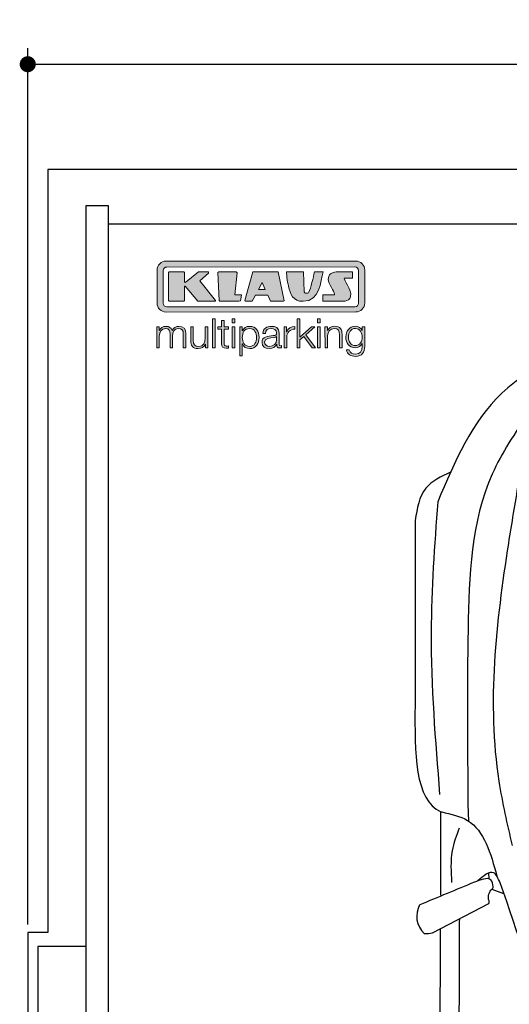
# Model space of a CAD drawing. Header units: millimetres. Extents: x -20 to 3611, y -1152 to 5573.
# Tile 2 of 3: x -20 to 1198, y 3121 to 5573. Entities that reach past the tile are written whole.
import ezdxf

# ---------------------------------------------------------------- set-up
doc = ezdxf.new("R2010")
doc.units = ezdxf.units.MM
for name, color, linetype in [('4', 3, 'Continuous'), ('5', 3, 'Continuous'), ('Car', 10, 'Continuous'), ('Logo', 7, 'Continuous')]:
    doc.layers.add(name, color=color, linetype=linetype)
doc.styles.get("Standard").update_dxf_attribs({"font": 'ISOCP.SHX'})
doc.dimstyles.new('GEN-ISO', dxfattribs={"dimscale": 20, "dimtxt": 3.5, "dimasz": 2, "dimexe": 2, "dimexo": 1, "dimgap": 1.5, "dimtad": 1, "dimdec": 1, "dimdsep": 46, "dimtxsty": 'STANDARD', "dimblk": 'PUNKT', "dimcen": 2, "dimclrd": 256, "dimclre": 256, "dimclrt": 2, "dimadec": 0, "dimazin": 0, "dimtp": 0.1, "dimtm": 0.1, "dimtfac": 0.71, "dimtdec": 1, "dimtmove": 2, "dimatfit": 3, "dimldrblk": 'PUNKT', "dimfxl": 1, "dimtolj": 1, "dimarcsym": 0})

# ---------------------------------------------------------------- blocks, each defined once
blk = doc.blocks.new('PUNKT')
at = {"layer": '4', "color": 0, "linetype": 'ByBlock'}
blk.add_line((-0.5, 0), (-1, 0), dxfattribs=at)
at = {"layer": '4', "color": 0, "linetype": 'ByBlock', "const_width": 0.5}
blk.add_lwpolyline([(-0.25, 0, 1), (0.25, 0, 1)], format="xyb", close=True, dxfattribs=at)
blk = doc.blocks.new('*D3')
at = {"layer": '5', "lineweight": -2}
for p, q in [((0, 3320), (0, 5502.1)), ((3100, 3320), (3100, 5502.1)), ((40, 5462.1), (3060, 5462.1))]:
    blk.add_line(p, q, dxfattribs=at)
at = {"layer": 'DEFPOINTS', "color": 0}
for p in [(3100, 5462.1), (0, 3300), (3100, 3300)]:
    blk.add_point(p, dxfattribs=at)
at = {"layer": '5', "lineweight": -2, "xscale": 40, "yscale": 40, "zscale": 40, "rotation": 180}
blk.add_blockref('PUNKT', (0, 5462.1), dxfattribs=at)
at = {"layer": '5', "lineweight": -2, "xscale": 40, "yscale": 40, "zscale": 40}
blk.add_blockref('PUNKT', (3100, 5462.1), dxfattribs=at)
at = {"layer": '5', "color": 2, "insert": (1550, 5527.1), "char_height": 70, "attachment_point": 5}
blk.add_mtext('310', dxfattribs=at)
blk = doc.blocks.new('KLAUS')
at = {"layer": 'Logo'}
h = blk.add_hatch(color=8, dxfattribs=at)
h.dxf.hatch_style = 2
edge = h.paths.add_edge_path()
edge.add_spline(control_points=[(3.6, 29.09), (2.88, 29.09), (2.3, 28.51), (2.3, 27.8), (2.3, 27.8), (2.3, 16.11), (2.3, 16.11), (2.3, 15.39), (2.88, 14.81), (3.6, 14.81), (3.6, 14.81), (71.16, 14.81), (71.16, 14.81), (71.88, 14.81), (72.46, 15.39), (72.46, 16.11), (72.46, 16.11), (72.46, 27.8), (72.46, 27.8), (72.46, 28.51), (71.88, 29.09), (71.16, 29.09), (71.16, 29.09), (3.6, 29.09), (3.6, 29.09), (3.6, 29.09), (3.6, 29.09), (3.6, 29.09)], knot_values=[0, 0, 0, 0, 1, 1, 1, 2, 2, 2, 3, 3, 3, 4, 4, 4, 5, 5, 5, 6, 6, 6, 7, 7, 7, 8, 8, 8, 9, 9, 9, 9], degree=3, periodic=0)
edge = h.paths.add_edge_path()
edge.add_spline(control_points=[(3.35, 31.23), (3.35, 31.23), (71.47, 31.23), (71.47, 31.23), (73.26, 31.23), (74.71, 29.77), (74.71, 27.99), (74.71, 27.99), (74.71, 16.17), (74.71, 16.17), (74.71, 14.38), (73.26, 12.93), (71.47, 12.93), (71.47, 12.93), (3.35, 12.93), (3.35, 12.93), (1.56, 12.93), (0.11, 14.38), (0.11, 16.17), (0.11, 16.17), (0.11, 27.99), (0.11, 27.99), (0.11, 29.77), (1.56, 31.23), (3.35, 31.23), (3.35, 31.23), (3.35, 31.23), (3.35, 31.23)], knot_values=[0, 0, 0, 0, 1, 1, 1, 2, 2, 2, 3, 3, 3, 4, 4, 4, 5, 5, 5, 6, 6, 6, 7, 7, 7, 8, 8, 8, 9, 9, 9, 9], degree=3, periodic=0)
h = blk.add_hatch(color=8, dxfattribs=at)
h.dxf.hatch_style = 2
edge = h.paths.add_edge_path()
edge.add_spline(control_points=[(4.5, 27.33), (4.5, 27.33), (9.7, 27.33), (9.7, 27.33), (9.84, 27.33), (9.96, 27.22), (9.96, 27.08), (9.96, 27.08), (9.96, 23.69), (9.96, 23.69), (9.96, 23.69), (9.94, 23.64), (10.04, 23.59), (10.14, 23.53), (10.2, 23.57), (10.2, 23.57), (10.2, 23.57), (10.51, 23.75), (10.51, 23.75), (10.51, 23.75), (14.94, 27.33), (14.94, 27.33), (14.94, 27.33), (18.41, 27.33), (18.41, 27.33), (18.41, 27.33), (18.49, 27.33), (18.56, 27.2), (18.65, 27.04), (18.53, 26.91), (18.53, 26.91), (18.53, 26.91), (15.49, 24.11), (15.49, 24.11), (15.49, 24.11), (21.14, 17.06), (21.14, 17.06), (21.14, 17.06), (21.13, 16.91), (21.13, 16.91), (21.08, 16.84), (20.99, 16.82), (20.99, 16.82), (20.99, 16.82), (14.7, 16.82), (14.7, 16.82), (14.7, 16.82), (10.26, 22.17), (10.26, 22.17), (10.26, 22.17), (10.19, 22.24), (10.08, 22.21), (9.97, 22.18), (9.96, 22.11), (9.96, 22.11), (9.96, 22.11), (9.96, 17.08), (9.96, 17.08), (9.96, 16.94), (9.84, 16.82), (9.7, 16.82), (9.7, 16.82), (4.5, 16.82), (4.5, 16.82), (4.36, 16.82), (4.25, 16.94), (4.25, 17.08), (4.25, 17.08), (4.25, 27.08), (4.25, 27.08), (4.25, 27.22), (4.36, 27.33), (4.5, 27.33), (4.5, 27.33), (4.5, 27.33), (4.5, 27.33)], knot_values=[0, 0, 0, 0, 1, 1, 1, 2, 2, 2, 3, 3, 3, 4, 4, 4, 5, 5, 5, 6, 6, 6, 7, 7, 7, 8, 8, 8, 9, 9, 9, 10, 10, 10, 11, 11, 11, 12, 12, 12, 13, 13, 13, 14, 14, 14, 15, 15, 15, 16, 16, 16, 17, 17, 17, 18, 18, 18, 19, 19, 19, 20, 20, 20, 21, 21, 21, 22, 22, 22, 23, 23, 23, 24, 24, 24, 25, 25, 25, 25], degree=3, periodic=0)
h = blk.add_hatch(color=8, dxfattribs=at)
h.dxf.hatch_style = 2
h.paths.add_polyline_path([(22.42, 17.06), (21.97, 27.15), (22.24, 27.33), (28.55, 27.33), (28.86, 26.97), (28.01, 19.08), (30.26, 19.07), (30.44, 18.95), (30.08, 16.95), (29.49, 16.82), (22.6, 16.82)])
h = blk.add_hatch(color=8, dxfattribs=at)
h.paths.add_polyline_path([(36.52, 21.01), (38.93, 21.01), (37.87, 23.57)])
h.paths.add_polyline_path([(34.52, 27.33), (43.65, 27.33), (45.76, 16.94), (45.57, 16.82), (40.83, 16.82), (39.89, 18.95), (35.42, 18.95), (34.27, 16.82), (31.78, 16.82), (31.66, 17)])
h = blk.add_hatch(color=8, dxfattribs=at)
h.dxf.hatch_style = 2
edge = h.paths.add_edge_path()
edge.add_spline(control_points=[(52.69, 27.32), (52.69, 27.32), (52.88, 20.14), (52.88, 20.14), (53.01, 19.89), (53.2, 19.77), (53.43, 19.71), (53.91, 19.59), (54.43, 19.57), (54.64, 20.03), (55.23, 21.34), (56.27, 25.45), (56.6, 27.33), (56.6, 27.33), (59.77, 27.33), (59.77, 27.33), (58.77, 23.9), (58.56, 16.82), (52.63, 16.76), (48.72, 16.72), (48.01, 19.35), (47.27, 22.24), (46.89, 23.68), (46.54, 27.33), (46.54, 27.33), (46.54, 27.33), (52.69, 27.32), (52.69, 27.32), (52.69, 27.32), (52.69, 27.32), (52.69, 27.32)], knot_values=[0, 0, 0, 0, 1, 1, 1, 2, 2, 2, 3, 3, 3, 4, 4, 4, 5, 5, 5, 6, 6, 6, 7, 7, 7, 8, 8, 8, 9, 9, 9, 10, 10, 10, 10], degree=3, periodic=0)
h = blk.add_hatch(color=8, dxfattribs=at)
h.dxf.hatch_style = 2
edge = h.paths.add_edge_path()
edge.add_spline(control_points=[(64.46, 27.33), (64.46, 27.33), (70.31, 27.33), (70.31, 27.33), (70.31, 26.52), (70.31, 26.02), (70.31, 25.12), (70.31, 25.12), (67.3, 25.12), (67.3, 25.12), (67.24, 25.04), (67.25, 25.11), (67.25, 24.91), (67.25, 24.88), (69.73, 20.38), (69.73, 19.57), (69.73, 16.4), (67.22, 16.81), (65.9, 16.82), (65.9, 16.82), (59.59, 16.82), (59.59, 16.82), (59.59, 17.76), (59.59, 18.23), (59.59, 19.14), (59.59, 19.14), (63.75, 19.14), (63.75, 19.14), (63.82, 19.22), (63.81, 19.11), (63.81, 19.31), (63.81, 20.32), (61.58, 23.06), (61.58, 24.63), (61.58, 26.33), (62.83, 27.34), (64.46, 27.33), (64.46, 27.33), (64.46, 27.33), (64.46, 27.33)], knot_values=[0, 0, 0, 0, 1, 1, 1, 2, 2, 2, 3, 3, 3, 4, 4, 4, 5, 5, 5, 6, 6, 6, 7, 7, 7, 8, 8, 8, 9, 9, 9, 10, 10, 10, 11, 11, 11, 12, 12, 12, 13, 13, 13, 13], degree=3, periodic=0)
h = blk.add_hatch(color=30, dxfattribs=at)
h.dxf.hatch_style = 2
edge = h.paths.add_edge_path()
edge.add_spline(control_points=[(0, 0), (0, 0), (0.92, 0), (0.92, 0), (0.92, 0), (0.92, 4.22), (0.92, 4.22), (0.94, 5.8), (1.58, 7), (3.18, 7), (4.35, 7), (4.77, 6.15), (4.76, 5.12), (4.76, 5.12), (4.76, 0), (4.76, 0), (4.76, 0), (5.68, 0), (5.68, 0), (5.68, 0), (5.68, 4.27), (5.68, 4.27), (5.68, 5.68), (6.14, 7), (7.73, 7), (9.05, 7), (9.52, 6.32), (9.52, 5.08), (9.52, 5.08), (9.52, 0), (9.52, 0), (9.52, 0), (10.44, 0), (10.44, 0), (10.44, 0), (10.44, 5.12), (10.44, 5.12), (10.44, 6.91), (9.59, 7.77), (7.94, 7.77), (6.94, 7.77), (5.99, 7.29), (5.54, 6.3), (5.26, 7.29), (4.36, 7.77), (3.37, 7.77), (2.17, 7.77), (1.38, 7.19), (0.89, 6.28), (0.89, 6.28), (0.85, 6.28), (0.85, 6.28), (0.85, 6.28), (0.85, 7.55), (0.85, 7.55), (0.85, 7.55), (0, 7.55), (0, 7.55), (0, 7.55), (0, 0), (0, 0), (0, 0), (0, 0), (0, 0)], knot_values=[0, 0, 0, 0, 1, 1, 1, 2, 2, 2, 3, 3, 3, 4, 4, 4, 5, 5, 5, 6, 6, 6, 7, 7, 7, 8, 8, 8, 9, 9, 9, 10, 10, 10, 11, 11, 11, 12, 12, 12, 13, 13, 13, 14, 14, 14, 15, 15, 15, 16, 16, 16, 17, 17, 17, 18, 18, 18, 19, 19, 19, 20, 20, 20, 21, 21, 21, 21], degree=3, periodic=0)
h = blk.add_hatch(color=30, dxfattribs=at)
h.dxf.hatch_style = 2
edge = h.paths.add_edge_path()
edge.add_spline(control_points=[(18.31, 7.55), (18.31, 7.55), (17.39, 7.55), (17.39, 7.55), (17.39, 7.55), (17.39, 3.59), (17.39, 3.59), (17.39, 2.05), (16.7, 0.56), (15.12, 0.56), (13.66, 0.56), (13.15, 1.27), (13.1, 2.64), (13.1, 2.64), (13.1, 7.55), (13.1, 7.55), (13.1, 7.55), (12.18, 7.55), (12.18, 7.55), (12.18, 7.55), (12.18, 2.65), (12.18, 2.65), (12.18, 0.89), (12.93, -0.22), (14.83, -0.22), (15.96, -0.22), (16.95, 0.35), (17.44, 1.36), (17.44, 1.36), (17.47, 1.36), (17.47, 1.36), (17.47, 1.36), (17.47, 0), (17.47, 0), (17.47, 0), (18.31, 0), (18.31, 0), (18.31, 0), (18.31, 7.55), (18.31, 7.55), (18.31, 7.55), (18.31, 7.55), (18.31, 7.55)], knot_values=[0, 0, 0, 0, 1, 1, 1, 2, 2, 2, 3, 3, 3, 4, 4, 4, 5, 5, 5, 6, 6, 6, 7, 7, 7, 8, 8, 8, 9, 9, 9, 10, 10, 10, 11, 11, 11, 12, 12, 12, 13, 13, 13, 14, 14, 14, 14], degree=3, periodic=0)
h = blk.add_hatch(color=30, dxfattribs=at)
h.dxf.hatch_style = 2
h.paths.add_polyline_path([(20.07, 0), (20.99, 0), (20.99, 10.45), (20.07, 10.45)])
h = blk.add_hatch(color=30, dxfattribs=at)
h.dxf.hatch_style = 2
edge = h.paths.add_edge_path()
edge.add_spline(control_points=[(24.22, 9.82), (24.22, 9.82), (23.3, 9.82), (23.3, 9.82), (23.3, 9.82), (23.3, 7.55), (23.3, 7.55), (23.3, 7.55), (21.98, 7.55), (21.98, 7.55), (21.98, 7.55), (21.98, 6.78), (21.98, 6.78), (21.98, 6.78), (23.3, 6.78), (23.3, 6.78), (23.3, 6.78), (23.3, 1.61), (23.3, 1.61), (23.28, 0.32), (23.71, -0.09), (24.94, -0.09), (25.22, -0.09), (25.48, -0.06), (25.76, -0.06), (25.76, -0.06), (25.76, 0.73), (25.76, 0.73), (25.5, 0.7), (25.23, 0.69), (24.97, 0.69), (24.31, 0.73), (24.22, 1.08), (24.22, 1.68), (24.22, 1.68), (24.22, 6.78), (24.22, 6.78), (24.22, 6.78), (25.76, 6.78), (25.76, 6.78), (25.76, 6.78), (25.76, 7.55), (25.76, 7.55), (25.76, 7.55), (24.22, 7.55), (24.22, 7.55), (24.22, 7.55), (24.22, 9.82), (24.22, 9.82), (24.22, 9.82), (24.22, 9.82), (24.22, 9.82)], knot_values=[0, 0, 0, 0, 1, 1, 1, 2, 2, 2, 3, 3, 3, 4, 4, 4, 5, 5, 5, 6, 6, 6, 7, 7, 7, 8, 8, 8, 9, 9, 9, 10, 10, 10, 11, 11, 11, 12, 12, 12, 13, 13, 13, 14, 14, 14, 15, 15, 15, 16, 16, 16, 17, 17, 17, 17], degree=3, periodic=0)
h = blk.add_hatch(color=30, dxfattribs=at)
h.paths.add_polyline_path([(27.1, 0), (28.03, 0), (28.03, 7.55), (27.1, 7.55)])
h.paths.add_polyline_path([(27.1, 8.98), (28.03, 8.98), (28.03, 10.45), (27.1, 10.45)])
h = blk.add_hatch(color=30, dxfattribs=at)
edge = h.paths.add_edge_path()
edge.add_spline(control_points=[(35.84, 3.78), (35.84, 2.21), (35.12, 0.56), (33.37, 0.56), (31.4, 0.56), (30.72, 2.21), (30.72, 3.78), (30.72, 5.49), (31.33, 7), (33.37, 7), (35.12, 7), (35.84, 5.34), (35.84, 3.78), (35.84, 3.78), (35.84, 3.78), (35.84, 3.78)], knot_values=[0, 0, 0, 0, 1, 1, 1, 2, 2, 2, 3, 3, 3, 4, 4, 4, 5, 5, 5, 5], degree=3, periodic=0)
edge = h.paths.add_edge_path()
edge.add_spline(control_points=[(29.79, -2.8), (29.79, -2.8), (30.72, -2.8), (30.72, -2.8), (30.72, -2.8), (30.72, 1.43), (30.72, 1.43), (30.72, 1.43), (30.74, 1.43), (30.74, 1.43), (31.14, 0.35), (32.24, -0.22), (33.37, -0.22), (35.66, -0.22), (36.76, 1.64), (36.76, 3.78), (36.76, 5.91), (35.66, 7.77), (33.37, 7.77), (32.15, 7.77), (31.1, 7.14), (30.67, 6.12), (30.67, 6.12), (30.64, 6.12), (30.64, 6.12), (30.64, 6.12), (30.64, 7.55), (30.64, 7.55), (30.64, 7.55), (29.79, 7.55), (29.79, 7.55), (29.79, 7.55), (29.79, -2.8), (29.79, -2.8), (29.79, -2.8), (29.79, -2.8), (29.79, -2.8)], knot_values=[0, 0, 0, 0, 1, 1, 1, 2, 2, 2, 3, 3, 3, 4, 4, 4, 5, 5, 5, 6, 6, 6, 7, 7, 7, 8, 8, 8, 9, 9, 9, 10, 10, 10, 11, 11, 11, 12, 12, 12, 12], degree=3, periodic=0)
h = blk.add_hatch(color=30, dxfattribs=at)
edge = h.paths.add_edge_path()
edge.add_spline(control_points=[(43.03, 2.93), (43.04, 1.45), (41.8, 0.56), (40.39, 0.56), (39.53, 0.56), (38.71, 1.13), (38.71, 2.05), (38.71, 3.53), (40.66, 3.51), (42.22, 3.79), (42.47, 3.84), (42.88, 3.91), (43, 4.13), (43, 4.13), (43.03, 4.13), (43.03, 4.13), (43.03, 4.13), (43.03, 2.93), (43.03, 2.93), (43.03, 2.93), (43.03, 2.93), (43.03, 2.93)], knot_values=[0, 0, 0, 0, 1, 1, 1, 2, 2, 2, 3, 3, 3, 4, 4, 4, 5, 5, 5, 6, 6, 6, 7, 7, 7, 7], degree=3, periodic=0)
edge = h.paths.add_edge_path()
edge.add_spline(control_points=[(39.03, 5.24), (39.06, 6.47), (39.91, 7), (41.05, 7), (42.14, 7), (43.03, 6.69), (43.03, 5.45), (43.03, 4.61), (42.6, 4.51), (41.84, 4.42), (39.85, 4.19), (37.79, 4.11), (37.79, 1.99), (37.79, 0.47), (38.93, -0.22), (40.32, -0.22), (41.77, -0.22), (42.43, 0.34), (43.07, 1.32), (43.07, 1.32), (43.1, 1.32), (43.1, 1.32), (43.1, 0.53), (43.25, 0), (44.19, 0), (44.43, 0), (44.58, 0.01), (44.79, 0.06), (44.79, 0.06), (44.79, 0.83), (44.79, 0.83), (44.71, 0.81), (44.6, 0.78), (44.49, 0.78), (44.13, 0.78), (43.95, 0.98), (43.95, 1.33), (43.95, 1.33), (43.95, 5.34), (43.95, 5.34), (43.95, 7.36), (42.5, 7.77), (41.17, 7.77), (39.44, 7.77), (38.2, 7.01), (38.11, 5.24), (38.11, 5.24), (39.03, 5.24), (39.03, 5.24), (39.03, 5.24), (39.03, 5.24), (39.03, 5.24)], knot_values=[0, 0, 0, 0, 1, 1, 1, 2, 2, 2, 3, 3, 3, 4, 4, 4, 5, 5, 5, 6, 6, 6, 7, 7, 7, 8, 8, 8, 9, 9, 9, 10, 10, 10, 11, 11, 11, 12, 12, 12, 13, 13, 13, 14, 14, 14, 15, 15, 15, 16, 16, 16, 17, 17, 17, 17], degree=3, periodic=0)
h = blk.add_hatch(color=30, dxfattribs=at)
h.dxf.hatch_style = 2
edge = h.paths.add_edge_path()
edge.add_spline(control_points=[(45.79, 0), (45.79, 0), (46.71, 0), (46.71, 0), (46.71, 0), (46.71, 4.03), (46.71, 4.03), (46.71, 5.59), (47.85, 6.82), (49.52, 6.73), (49.52, 6.73), (49.52, 7.66), (49.52, 7.66), (48.16, 7.72), (47.14, 7), (46.67, 5.78), (46.67, 5.78), (46.64, 5.78), (46.64, 5.78), (46.64, 5.78), (46.64, 7.55), (46.64, 7.55), (46.64, 7.55), (45.79, 7.55), (45.79, 7.55), (45.79, 7.55), (45.79, 0), (45.79, 0), (45.79, 0), (45.79, 0), (45.79, 0)], knot_values=[0, 0, 0, 0, 1, 1, 1, 2, 2, 2, 3, 3, 3, 4, 4, 4, 5, 5, 5, 6, 6, 6, 7, 7, 7, 8, 8, 8, 9, 9, 9, 10, 10, 10, 10], degree=3, periodic=0)
h = blk.add_hatch(color=30, dxfattribs=at)
h.dxf.hatch_style = 2
h.paths.add_polyline_path([(50.4, 0), (51.32, 0), (51.32, 2.87), (52.82, 4.11), (55.8, 0), (56.96, 0), (53.52, 4.76), (56.74, 7.55), (55.51, 7.55), (51.32, 3.89), (51.32, 10.45), (50.4, 10.45)])
h = blk.add_hatch(color=30, dxfattribs=at)
h.paths.add_polyline_path([(57.74, 0), (58.66, 0), (58.66, 7.55), (57.74, 7.55)])
h.paths.add_polyline_path([(57.74, 8.98), (58.66, 8.98), (58.66, 10.45), (57.74, 10.45)])
h = blk.add_hatch(color=30, dxfattribs=at)
h.dxf.hatch_style = 2
edge = h.paths.add_edge_path()
edge.add_spline(control_points=[(60.41, 0), (60.41, 0), (61.33, 0), (61.33, 0), (61.33, 0), (61.33, 4.41), (61.33, 4.41), (61.36, 5.89), (62.24, 7), (63.7, 7), (65.2, 7), (65.62, 6.02), (65.62, 4.71), (65.62, 4.71), (65.62, 0), (65.62, 0), (65.62, 0), (66.54, 0), (66.54, 0), (66.54, 0), (66.54, 4.86), (66.54, 4.86), (66.54, 6.66), (65.9, 7.77), (63.78, 7.77), (62.71, 7.77), (61.7, 7.16), (61.36, 6.25), (61.36, 6.25), (61.33, 6.25), (61.33, 6.25), (61.33, 6.25), (61.33, 7.55), (61.33, 7.55), (61.33, 7.55), (60.41, 7.55), (60.41, 7.55), (60.41, 7.55), (60.41, 0), (60.41, 0), (60.41, 0), (60.41, 0), (60.41, 0)], knot_values=[0, 0, 0, 0, 1, 1, 1, 2, 2, 2, 3, 3, 3, 4, 4, 4, 5, 5, 5, 6, 6, 6, 7, 7, 7, 8, 8, 8, 9, 9, 9, 10, 10, 10, 11, 11, 11, 12, 12, 12, 13, 13, 13, 14, 14, 14, 14], degree=3, periodic=0)
h = blk.add_hatch(color=30, dxfattribs=at)
edge = h.paths.add_edge_path()
edge.add_spline(control_points=[(71.32, 0.86), (69.62, 0.86), (68.83, 2.34), (68.83, 3.86), (68.83, 5.43), (69.56, 7), (71.32, 7), (73.06, 7), (73.75, 5.34), (73.75, 3.86), (73.75, 2.33), (72.91, 0.86), (71.32, 0.86), (71.32, 0.86), (71.32, 0.86), (71.32, 0.86)], knot_values=[0, 0, 0, 0, 1, 1, 1, 2, 2, 2, 3, 3, 3, 4, 4, 4, 5, 5, 5, 5], degree=3, periodic=0)
edge = h.paths.add_edge_path()
edge.add_spline(control_points=[(74.67, 7.55), (74.67, 7.55), (73.75, 7.55), (73.75, 7.55), (73.75, 7.55), (73.75, 6.25), (73.75, 6.25), (73.75, 6.25), (73.72, 6.25), (73.72, 6.25), (73.35, 7.09), (72.41, 7.77), (71.32, 7.77), (69.13, 7.77), (67.9, 6.05), (67.9, 3.97), (67.9, 1.82), (68.9, 0.09), (71.32, 0.09), (72.4, 0.09), (73.29, 0.72), (73.72, 1.64), (73.72, 1.64), (73.75, 1.64), (73.75, 1.64), (73.75, 1.64), (73.75, 0.61), (73.75, 0.61), (73.75, -1.23), (73.01, -2.24), (71.32, -2.24), (70.29, -2.24), (69.31, -1.85), (69.1, -0.73), (69.1, -0.73), (68.18, -0.73), (68.18, -0.73), (68.31, -2.34), (69.81, -3.02), (71.32, -3.02), (73.79, -3.02), (74.65, -1.64), (74.67, 0.61), (74.67, 0.61), (74.67, 7.55), (74.67, 7.55), (74.67, 7.55), (74.67, 7.55), (74.67, 7.55)], knot_values=[0, 0, 0, 0, 1, 1, 1, 2, 2, 2, 3, 3, 3, 4, 4, 4, 5, 5, 5, 6, 6, 6, 7, 7, 7, 8, 8, 8, 9, 9, 9, 10, 10, 10, 11, 11, 11, 12, 12, 12, 13, 13, 13, 14, 14, 14, 15, 15, 15, 16, 16, 16, 16], degree=3, periodic=0)
at = {"layer": 'Logo', "lineweight": 0}
for points in [[(22.42, 17.06), (21.97, 27.15), (22.24, 27.33), (28.55, 27.33), (28.86, 26.97), (28.01, 19.08), (30.26, 19.07), (30.44, 18.95), (30.08, 16.95), (29.49, 16.82), (22.6, 16.82), (22.42, 17.06), (22.42, 17.06)], [(34.52, 27.33), (43.65, 27.33), (45.76, 16.94), (45.57, 16.82), (40.83, 16.82), (39.89, 18.95), (35.42, 18.95), (34.27, 16.82), (31.78, 16.82), (31.66, 17), (34.52, 27.33), (34.52, 27.33)], [(36.52, 21.01), (38.93, 21.01), (37.87, 23.57), (36.52, 21.01), (36.52, 21.01)], [(20.07, 0), (20.99, 0), (20.99, 10.45), (20.07, 10.45), (20.07, 0), (20.07, 0)], [(27.1, 8.98), (28.03, 8.98), (28.03, 10.45), (27.1, 10.45), (27.1, 8.98), (27.1, 8.98)], [(27.1, 0), (28.03, 0), (28.03, 7.55), (27.1, 7.55), (27.1, 0), (27.1, 0)], [(50.4, 0), (51.32, 0), (51.32, 2.87), (52.82, 4.11), (55.8, 0), (56.96, 0), (53.52, 4.76), (56.74, 7.55), (55.51, 7.55), (51.32, 3.89), (51.32, 10.45), (50.4, 10.45), (50.4, 0), (50.4, 0)], [(57.74, 8.98), (58.66, 8.98), (58.66, 10.45), (57.74, 10.45), (57.74, 8.98), (57.74, 8.98)], [(57.74, 0), (58.66, 0), (58.66, 7.55), (57.74, 7.55), (57.74, 0), (57.74, 0)]]:
    blk.add_lwpolyline(points, dxfattribs=at)
for points, knots in [([(3.35, 31.23), (3.35, 31.23), (71.47, 31.23), (71.47, 31.23), (73.26, 31.23), (74.71, 29.77), (74.71, 27.99), (74.71, 27.99), (74.71, 16.17), (74.71, 16.17), (74.71, 14.38), (73.26, 12.93), (71.47, 12.93), (71.47, 12.93), (3.35, 12.93), (3.35, 12.93), (1.56, 12.93), (0.11, 14.38), (0.11, 16.17), (0.11, 16.17), (0.11, 27.99), (0.11, 27.99), (0.11, 29.77), (1.56, 31.23), (3.35, 31.23), (3.35, 31.23), (3.35, 31.23), (3.35, 31.23)], [0, 0, 0, 0, 1, 1, 1, 2, 2, 2, 3, 3, 3, 4, 4, 4, 5, 5, 5, 6, 6, 6, 7, 7, 7, 8, 8, 8, 9, 9, 9, 9]), ([(3.6, 29.09), (2.88, 29.09), (2.3, 28.51), (2.3, 27.8), (2.3, 27.8), (2.3, 16.11), (2.3, 16.11), (2.3, 15.39), (2.88, 14.81), (3.6, 14.81), (3.6, 14.81), (71.16, 14.81), (71.16, 14.81), (71.88, 14.81), (72.46, 15.39), (72.46, 16.11), (72.46, 16.11), (72.46, 27.8), (72.46, 27.8), (72.46, 28.51), (71.88, 29.09), (71.16, 29.09), (71.16, 29.09), (3.6, 29.09), (3.6, 29.09), (3.6, 29.09), (3.6, 29.09), (3.6, 29.09)], [0, 0, 0, 0, 1, 1, 1, 2, 2, 2, 3, 3, 3, 4, 4, 4, 5, 5, 5, 6, 6, 6, 7, 7, 7, 8, 8, 8, 9, 9, 9, 9]), ([(4.5, 27.33), (4.5, 27.33), (9.7, 27.33), (9.7, 27.33), (9.84, 27.33), (9.96, 27.22), (9.96, 27.08), (9.96, 27.08), (9.96, 23.69), (9.96, 23.69), (9.96, 23.69), (9.94, 23.64), (10.04, 23.59), (10.14, 23.53), (10.2, 23.57), (10.2, 23.57), (10.2, 23.57), (10.51, 23.75), (10.51, 23.75), (10.51, 23.75), (14.94, 27.33), (14.94, 27.33), (14.94, 27.33), (18.41, 27.33), (18.41, 27.33), (18.41, 27.33), (18.49, 27.33), (18.56, 27.2), (18.65, 27.04), (18.53, 26.91), (18.53, 26.91), (18.53, 26.91), (15.49, 24.11), (15.49, 24.11), (15.49, 24.11), (21.14, 17.06), (21.14, 17.06), (21.14, 17.06), (21.13, 16.91), (21.13, 16.91), (21.08, 16.84), (20.99, 16.82), (20.99, 16.82), (20.99, 16.82), (14.7, 16.82), (14.7, 16.82), (14.7, 16.82), (10.26, 22.17), (10.26, 22.17), (10.26, 22.17), (10.19, 22.24), (10.08, 22.21), (9.97, 22.18), (9.96, 22.11), (9.96, 22.11), (9.96, 22.11), (9.96, 17.08), (9.96, 17.08), (9.96, 16.94), (9.84, 16.82), (9.7, 16.82), (9.7, 16.82), (4.5, 16.82), (4.5, 16.82), (4.36, 16.82), (4.25, 16.94), (4.25, 17.08), (4.25, 17.08), (4.25, 27.08), (4.25, 27.08), (4.25, 27.22), (4.36, 27.33), (4.5, 27.33), (4.5, 27.33), (4.5, 27.33), (4.5, 27.33)], [0, 0, 0, 0, 1, 1, 1, 2, 2, 2, 3, 3, 3, 4, 4, 4, 5, 5, 5, 6, 6, 6, 7, 7, 7, 8, 8, 8, 9, 9, 9, 10, 10, 10, 11, 11, 11, 12, 12, 12, 13, 13, 13, 14, 14, 14, 15, 15, 15, 16, 16, 16, 17, 17, 17, 18, 18, 18, 19, 19, 19, 20, 20, 20, 21, 21, 21, 22, 22, 22, 23, 23, 23, 24, 24, 24, 25, 25, 25, 25]), ([(52.69, 27.32), (52.69, 27.32), (52.88, 20.14), (52.88, 20.14), (53.01, 19.89), (53.2, 19.77), (53.43, 19.71), (53.91, 19.59), (54.43, 19.57), (54.64, 20.03), (55.23, 21.34), (56.27, 25.45), (56.6, 27.33), (56.6, 27.33), (59.77, 27.33), (59.77, 27.33), (58.77, 23.9), (58.56, 16.82), (52.63, 16.76), (48.72, 16.72), (48.01, 19.35), (47.27, 22.24), (46.89, 23.68), (46.54, 27.33), (46.54, 27.33), (46.54, 27.33), (52.69, 27.32), (52.69, 27.32), (52.69, 27.32), (52.69, 27.32), (52.69, 27.32)], [0, 0, 0, 0, 1, 1, 1, 2, 2, 2, 3, 3, 3, 4, 4, 4, 5, 5, 5, 6, 6, 6, 7, 7, 7, 8, 8, 8, 9, 9, 9, 10, 10, 10, 10]), ([(64.46, 27.33), (64.46, 27.33), (70.31, 27.33), (70.31, 27.33), (70.31, 26.52), (70.31, 26.02), (70.31, 25.12), (70.31, 25.12), (67.3, 25.12), (67.3, 25.12), (67.24, 25.04), (67.25, 25.11), (67.25, 24.91), (67.25, 24.88), (69.73, 20.38), (69.73, 19.57), (69.73, 16.4), (67.22, 16.81), (65.9, 16.82), (65.9, 16.82), (59.59, 16.82), (59.59, 16.82), (59.59, 17.76), (59.59, 18.23), (59.59, 19.14), (59.59, 19.14), (63.75, 19.14), (63.75, 19.14), (63.82, 19.22), (63.81, 19.11), (63.81, 19.31), (63.81, 20.32), (61.58, 23.06), (61.58, 24.63), (61.58, 26.33), (62.83, 27.34), (64.46, 27.33), (64.46, 27.33), (64.46, 27.33), (64.46, 27.33)], [0, 0, 0, 0, 1, 1, 1, 2, 2, 2, 3, 3, 3, 4, 4, 4, 5, 5, 5, 6, 6, 6, 7, 7, 7, 8, 8, 8, 9, 9, 9, 10, 10, 10, 11, 11, 11, 12, 12, 12, 13, 13, 13, 13]), ([(0, 0), (0, 0), (0.92, 0), (0.92, 0), (0.92, 0), (0.92, 4.22), (0.92, 4.22), (0.94, 5.8), (1.58, 7), (3.18, 7), (4.35, 7), (4.77, 6.15), (4.76, 5.12), (4.76, 5.12), (4.76, 0), (4.76, 0), (4.76, 0), (5.68, 0), (5.68, 0), (5.68, 0), (5.68, 4.27), (5.68, 4.27), (5.68, 5.68), (6.14, 7), (7.73, 7), (9.05, 7), (9.52, 6.32), (9.52, 5.08), (9.52, 5.08), (9.52, 0), (9.52, 0), (9.52, 0), (10.44, 0), (10.44, 0), (10.44, 0), (10.44, 5.12), (10.44, 5.12), (10.44, 6.91), (9.59, 7.77), (7.94, 7.77), (6.94, 7.77), (5.99, 7.29), (5.54, 6.3), (5.26, 7.29), (4.36, 7.77), (3.37, 7.77), (2.17, 7.77), (1.38, 7.19), (0.89, 6.28), (0.89, 6.28), (0.85, 6.28), (0.85, 6.28), (0.85, 6.28), (0.85, 7.55), (0.85, 7.55), (0.85, 7.55), (0, 7.55), (0, 7.55), (0, 7.55), (0, 0), (0, 0), (0, 0), (0, 0), (0, 0)], [0, 0, 0, 0, 1, 1, 1, 2, 2, 2, 3, 3, 3, 4, 4, 4, 5, 5, 5, 6, 6, 6, 7, 7, 7, 8, 8, 8, 9, 9, 9, 10, 10, 10, 11, 11, 11, 12, 12, 12, 13, 13, 13, 14, 14, 14, 15, 15, 15, 16, 16, 16, 17, 17, 17, 18, 18, 18, 19, 19, 19, 20, 20, 20, 21, 21, 21, 21]), ([(18.31, 7.55), (18.31, 7.55), (17.39, 7.55), (17.39, 7.55), (17.39, 7.55), (17.39, 3.59), (17.39, 3.59), (17.39, 2.05), (16.7, 0.56), (15.12, 0.56), (13.66, 0.56), (13.15, 1.27), (13.1, 2.64), (13.1, 2.64), (13.1, 7.55), (13.1, 7.55), (13.1, 7.55), (12.18, 7.55), (12.18, 7.55), (12.18, 7.55), (12.18, 2.65), (12.18, 2.65), (12.18, 0.89), (12.93, -0.22), (14.83, -0.22), (15.96, -0.22), (16.95, 0.35), (17.44, 1.36), (17.44, 1.36), (17.47, 1.36), (17.47, 1.36), (17.47, 1.36), (17.47, 0), (17.47, 0), (17.47, 0), (18.31, 0), (18.31, 0), (18.31, 0), (18.31, 7.55), (18.31, 7.55), (18.31, 7.55), (18.31, 7.55), (18.31, 7.55)], [0, 0, 0, 0, 1, 1, 1, 2, 2, 2, 3, 3, 3, 4, 4, 4, 5, 5, 5, 6, 6, 6, 7, 7, 7, 8, 8, 8, 9, 9, 9, 10, 10, 10, 11, 11, 11, 12, 12, 12, 13, 13, 13, 14, 14, 14, 14]), ([(24.22, 9.82), (24.22, 9.82), (23.3, 9.82), (23.3, 9.82), (23.3, 9.82), (23.3, 7.55), (23.3, 7.55), (23.3, 7.55), (21.98, 7.55), (21.98, 7.55), (21.98, 7.55), (21.98, 6.78), (21.98, 6.78), (21.98, 6.78), (23.3, 6.78), (23.3, 6.78), (23.3, 6.78), (23.3, 1.61), (23.3, 1.61), (23.28, 0.32), (23.71, -0.09), (24.94, -0.09), (25.22, -0.09), (25.48, -0.06), (25.76, -0.06), (25.76, -0.06), (25.76, 0.73), (25.76, 0.73), (25.5, 0.7), (25.23, 0.69), (24.97, 0.69), (24.31, 0.73), (24.22, 1.08), (24.22, 1.68), (24.22, 1.68), (24.22, 6.78), (24.22, 6.78), (24.22, 6.78), (25.76, 6.78), (25.76, 6.78), (25.76, 6.78), (25.76, 7.55), (25.76, 7.55), (25.76, 7.55), (24.22, 7.55), (24.22, 7.55), (24.22, 7.55), (24.22, 9.82), (24.22, 9.82), (24.22, 9.82), (24.22, 9.82), (24.22, 9.82)], [0, 0, 0, 0, 1, 1, 1, 2, 2, 2, 3, 3, 3, 4, 4, 4, 5, 5, 5, 6, 6, 6, 7, 7, 7, 8, 8, 8, 9, 9, 9, 10, 10, 10, 11, 11, 11, 12, 12, 12, 13, 13, 13, 14, 14, 14, 15, 15, 15, 16, 16, 16, 17, 17, 17, 17]), ([(29.79, -2.8), (29.79, -2.8), (30.72, -2.8), (30.72, -2.8), (30.72, -2.8), (30.72, 1.43), (30.72, 1.43), (30.72, 1.43), (30.74, 1.43), (30.74, 1.43), (31.14, 0.35), (32.24, -0.22), (33.37, -0.22), (35.66, -0.22), (36.76, 1.64), (36.76, 3.78), (36.76, 5.91), (35.66, 7.77), (33.37, 7.77), (32.15, 7.77), (31.1, 7.14), (30.67, 6.12), (30.67, 6.12), (30.64, 6.12), (30.64, 6.12), (30.64, 6.12), (30.64, 7.55), (30.64, 7.55), (30.64, 7.55), (29.79, 7.55), (29.79, 7.55), (29.79, 7.55), (29.79, -2.8), (29.79, -2.8), (29.79, -2.8), (29.79, -2.8), (29.79, -2.8)], [0, 0, 0, 0, 1, 1, 1, 2, 2, 2, 3, 3, 3, 4, 4, 4, 5, 5, 5, 6, 6, 6, 7, 7, 7, 8, 8, 8, 9, 9, 9, 10, 10, 10, 11, 11, 11, 12, 12, 12, 12]), ([(39.03, 5.24), (39.06, 6.47), (39.91, 7), (41.05, 7), (42.14, 7), (43.03, 6.69), (43.03, 5.45), (43.03, 4.61), (42.6, 4.51), (41.84, 4.42), (39.85, 4.19), (37.79, 4.11), (37.79, 1.99), (37.79, 0.47), (38.93, -0.22), (40.32, -0.22), (41.77, -0.22), (42.43, 0.34), (43.07, 1.32), (43.07, 1.32), (43.1, 1.32), (43.1, 1.32), (43.1, 0.53), (43.25, 0), (44.19, 0), (44.43, 0), (44.58, 0.01), (44.79, 0.06), (44.79, 0.06), (44.79, 0.83), (44.79, 0.83), (44.71, 0.81), (44.6, 0.78), (44.49, 0.78), (44.13, 0.78), (43.95, 0.98), (43.95, 1.33), (43.95, 1.33), (43.95, 5.34), (43.95, 5.34), (43.95, 7.36), (42.5, 7.77), (41.17, 7.77), (39.44, 7.77), (38.2, 7.01), (38.11, 5.24), (38.11, 5.24), (39.03, 5.24), (39.03, 5.24), (39.03, 5.24), (39.03, 5.24), (39.03, 5.24)], [0, 0, 0, 0, 1, 1, 1, 2, 2, 2, 3, 3, 3, 4, 4, 4, 5, 5, 5, 6, 6, 6, 7, 7, 7, 8, 8, 8, 9, 9, 9, 10, 10, 10, 11, 11, 11, 12, 12, 12, 13, 13, 13, 14, 14, 14, 15, 15, 15, 16, 16, 16, 17, 17, 17, 17]), ([(45.79, 0), (45.79, 0), (46.71, 0), (46.71, 0), (46.71, 0), (46.71, 4.03), (46.71, 4.03), (46.71, 5.59), (47.85, 6.82), (49.52, 6.73), (49.52, 6.73), (49.52, 7.66), (49.52, 7.66), (48.16, 7.72), (47.14, 7), (46.67, 5.78), (46.67, 5.78), (46.64, 5.78), (46.64, 5.78), (46.64, 5.78), (46.64, 7.55), (46.64, 7.55), (46.64, 7.55), (45.79, 7.55), (45.79, 7.55), (45.79, 7.55), (45.79, 0), (45.79, 0), (45.79, 0), (45.79, 0), (45.79, 0)], [0, 0, 0, 0, 1, 1, 1, 2, 2, 2, 3, 3, 3, 4, 4, 4, 5, 5, 5, 6, 6, 6, 7, 7, 7, 8, 8, 8, 9, 9, 9, 10, 10, 10, 10]), ([(60.41, 0), (60.41, 0), (61.33, 0), (61.33, 0), (61.33, 0), (61.33, 4.41), (61.33, 4.41), (61.36, 5.89), (62.24, 7), (63.7, 7), (65.2, 7), (65.62, 6.02), (65.62, 4.71), (65.62, 4.71), (65.62, 0), (65.62, 0), (65.62, 0), (66.54, 0), (66.54, 0), (66.54, 0), (66.54, 4.86), (66.54, 4.86), (66.54, 6.66), (65.9, 7.77), (63.78, 7.77), (62.71, 7.77), (61.7, 7.16), (61.36, 6.25), (61.36, 6.25), (61.33, 6.25), (61.33, 6.25), (61.33, 6.25), (61.33, 7.55), (61.33, 7.55), (61.33, 7.55), (60.41, 7.55), (60.41, 7.55), (60.41, 7.55), (60.41, 0), (60.41, 0), (60.41, 0), (60.41, 0), (60.41, 0)], [0, 0, 0, 0, 1, 1, 1, 2, 2, 2, 3, 3, 3, 4, 4, 4, 5, 5, 5, 6, 6, 6, 7, 7, 7, 8, 8, 8, 9, 9, 9, 10, 10, 10, 11, 11, 11, 12, 12, 12, 13, 13, 13, 14, 14, 14, 14]), ([(74.67, 7.55), (74.67, 7.55), (73.75, 7.55), (73.75, 7.55), (73.75, 7.55), (73.75, 6.25), (73.75, 6.25), (73.75, 6.25), (73.72, 6.25), (73.72, 6.25), (73.35, 7.09), (72.41, 7.77), (71.32, 7.77), (69.13, 7.77), (67.9, 6.05), (67.9, 3.97), (67.9, 1.82), (68.9, 0.09), (71.32, 0.09), (72.4, 0.09), (73.29, 0.72), (73.72, 1.64), (73.72, 1.64), (73.75, 1.64), (73.75, 1.64), (73.75, 1.64), (73.75, 0.61), (73.75, 0.61), (73.75, -1.23), (73.01, -2.24), (71.32, -2.24), (70.29, -2.24), (69.31, -1.85), (69.1, -0.73), (69.1, -0.73), (68.18, -0.73), (68.18, -0.73), (68.31, -2.34), (69.81, -3.02), (71.32, -3.02), (73.79, -3.02), (74.65, -1.64), (74.67, 0.61), (74.67, 0.61), (74.67, 7.55), (74.67, 7.55), (74.67, 7.55), (74.67, 7.55), (74.67, 7.55)], [0, 0, 0, 0, 1, 1, 1, 2, 2, 2, 3, 3, 3, 4, 4, 4, 5, 5, 5, 6, 6, 6, 7, 7, 7, 8, 8, 8, 9, 9, 9, 10, 10, 10, 11, 11, 11, 12, 12, 12, 13, 13, 13, 14, 14, 14, 15, 15, 15, 16, 16, 16, 16]), ([(35.84, 3.78), (35.84, 2.21), (35.12, 0.56), (33.37, 0.56), (31.4, 0.56), (30.72, 2.21), (30.72, 3.78), (30.72, 5.49), (31.33, 7), (33.37, 7), (35.12, 7), (35.84, 5.34), (35.84, 3.78), (35.84, 3.78), (35.84, 3.78), (35.84, 3.78)], [0, 0, 0, 0, 1, 1, 1, 2, 2, 2, 3, 3, 3, 4, 4, 4, 5, 5, 5, 5]), ([(43.03, 2.93), (43.04, 1.45), (41.8, 0.56), (40.39, 0.56), (39.53, 0.56), (38.71, 1.13), (38.71, 2.05), (38.71, 3.53), (40.66, 3.51), (42.22, 3.79), (42.47, 3.84), (42.88, 3.91), (43, 4.13), (43, 4.13), (43.03, 4.13), (43.03, 4.13), (43.03, 4.13), (43.03, 2.93), (43.03, 2.93), (43.03, 2.93), (43.03, 2.93), (43.03, 2.93)], [0, 0, 0, 0, 1, 1, 1, 2, 2, 2, 3, 3, 3, 4, 4, 4, 5, 5, 5, 6, 6, 6, 7, 7, 7, 7]), ([(71.32, 0.86), (69.62, 0.86), (68.83, 2.34), (68.83, 3.86), (68.83, 5.43), (69.56, 7), (71.32, 7), (73.06, 7), (73.75, 5.34), (73.75, 3.86), (73.75, 2.33), (72.91, 0.86), (71.32, 0.86), (71.32, 0.86), (71.32, 0.86), (71.32, 0.86)], [0, 0, 0, 0, 1, 1, 1, 2, 2, 2, 3, 3, 3, 4, 4, 4, 5, 5, 5, 5])]:
    blk.add_open_spline(points, degree=3, knots=knots, dxfattribs=at)

msp = doc.modelspace()

# ---------------------------------------------------------------- linework, layer by layer
msp.add_line((2900, 5063.5), (200, 5063.5))
msp.add_lwpolyline([(3100, 3300), (3050, 3300), (3050, 5200), (50, 5200), (50, 3300), (0, 3300), (0, 1400), (50, 1400), (50, 0), (3050, 0), (3050, 1400), (3100, 1400)], close=True)
for points in [[(145, 5110), (200, 5110), (200, 30), (172.5, 30)], [(145, 250), (145, 5110)], [(200, 5110), (200, 30)], [(145, 3265), (25, 3265), (25, 1465), (145, 1465)]]:
    msp.add_lwpolyline(points)
at = {"layer": 'Car'}
for p, q in [((1095.3, 3619.87), (1096.27, 3577.81)), ((1027.95, 3393.28), (1028.11, 3600.72)), ((1147.74, 3433.8), (1147.32, 3448.58)), ((1154.97, 3408.28), (1183.88, 3397.24)), ((1007.23, 3299.33), (1147.2, 3372.49))]:
    msp.add_line(p, q, dxfattribs=at)
for centre, radius, start, end in [((-4662.87, 1345.32), 6197.21, 15.945352, 19.596216), ((1026.17, 3340.55), 58.46, 150.8177, 226.89798), ((992.78, 3353.1), 55.62, 263.23473, 285.08957)]:
    msp.add_arc(centre, radius, start, end, dxfattribs=at)
for points, knots in [([(1317.05, 4739.69), (1268.08, 4710.24), (1127.92, 4625.96), (1062.6, 4472.58), (1020.11, 4372.79)], [0, 0, 0, 0, 168.365537, 481.9023638, 481.9023638, 481.9023638, 481.9023638]), ([(1246.1, 4593.93), (1212.71, 4544.47), (1105.5, 4385.7), (1091.95, 4036.53), (1094.14, 3763.58), (1095.3, 3619.87)], [0, 0, 0, 0, 177.0434798, 568.3902132, 1003.585748, 1003.585748, 1003.585748, 1003.585748]), ([(1052.14, 4446.43), (1028.47, 4435.38), (977.83, 4411.75), (968.91, 4356.05), (964.16, 4326.38)], [0, 0, 0, 0, 73.7718993, 157.8289351, 157.8289351, 157.8289351, 157.8289351]), ([(1206.08, 3516.8), (1193.75, 3569.92), (1136.61, 3816.01), (1171.92, 4124.6), (1212.89, 4368.79), (1221.21, 4418.41)], [0, 0, 0, 0, 163.2605713, 756.2228172, 907.4390255, 907.4390255, 907.4390255, 907.4390255]), ([(1020.11, 4372.79), (1012.16, 4264.33), (994.35, 4021.46), (1014.01, 3778.63), (1024.9, 3644.23)], [0, 0, 0, 0, 325.7557226, 729.5213164, 729.5213164, 729.5213164, 729.5213164]), ([(1028.11, 3600.72), (1028.34, 3600.65), (1028.95, 3600.47), (1029.58, 3600.44), (1029.98, 3600.43)], [0, 0, 0, 0, 0.7157941, 1.8958435, 1.8958435, 1.8958435, 1.8958435]), ([(1029.98, 3600.43), (1053.04, 3595.25), (1129.45, 3578.09), (1151.77, 3497.11), (1167.35, 3440.57)], [0, 0, 0, 0, 67.7242349, 224.3316277, 224.3316277, 224.3316277, 224.3316277]), ([(1073.19, 3560.32), (1066.34, 3541.65), (1050.3, 3497.92), (1053.1, 3451.23), (1054.71, 3424.47)], [0, 0, 0, 0, 59.065939, 138.3898169, 138.3898169, 138.3898169, 138.3898169]), ([(1157.84, 3414.16), (1156.83, 3420.83), (1153.45, 3443.26), (1124.34, 3430.02), (1111.19, 3425.48)], [0, 0, 0, 0, 17.6737612, 59.3906544, 59.3906544, 59.3906544, 59.3906544]), ([(1175.39, 3423.8), (1170.51, 3434.92), (1158.55, 3462.23), (1134.12, 3441.08), (1119.64, 3428.54)], [0, 0, 0, 0, 30.3325988, 74.4848098, 74.4848098, 74.4848098, 74.4848098]), ([(1153.95, 3407.18), (1155.4, 3408.42), (1157.64, 3410.33), (1157.79, 3413.17), (1157.84, 3414.16)], [0, 0, 0, 0, 5.3936357, 8.285754, 8.285754, 8.285754, 8.285754]), ([(1147.2, 3372.49), (1147.68, 3373.93), (1149.01, 3378), (1146.11, 3381.99), (1146.41, 3384.65)], [0, 0, 0, 0, 4.4179874, 12.4309043, 12.4309043, 12.4309043, 12.4309043]), ([(1146.41, 3384.65), (1146.45, 3389.8), (1146.53, 3398.27), (1151.86, 3404.67), (1153.95, 3407.18)], [0, 0, 0, 0, 14.8396852, 24.3889735, 24.3889735, 24.3889735, 24.3889735]), ([(1175.34, 763.95), (1154.03, 980.22), (1070.04, 1832.33), (1072.52, 2689.28), (1074.37, 3328.73)], [0, 0, 0, 0, 651.7606985, 2567.8765597, 2567.8765597, 2567.8765597, 2567.8765597]), ([(1026.52, 3309.42), (1024.72, 2964.69), (1022.38, 2397.1), (1024.69, 1829.51), (1025.91, 1613.72)], [30.2317921, 30.2317921, 30.2317921, 30.2317921, 135.7738464, 200.5104278, 200.5104278, 200.5104278, 200.5104278])]:
    msp.add_open_spline(points, degree=3, knots=knots, dxfattribs=at)
for points in [[(964.16, 4326.38), (963.97, 4173.11), (963.78, 4019.84), (963.58, 3866.57)], [(963.58, 3866.57), (962.85, 3747.7), (962.11, 3628.84), (1028.11, 3600.72)], [(1111.19, 3425.48), (1065.84, 3406.67), (1020.49, 3387.86), (975.14, 3369.05)], [(1074.37, 3328.73), (1074.82, 3330.93), (1075.28, 3333.13), (1075.7, 3335.12)]]:
    msp.add_open_spline(points, degree=3, dxfattribs=at)

# ---------------------------------------------------------------- block references
at = {"layer": 'Logo', "xscale": 6.929133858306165, "yscale": 6.929133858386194, "zscale": 6.929133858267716, "rotation": 0.0110702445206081}
msp.add_blockref('KLAUS', (321.02, 4755.59), dxfattribs=at)

# ---------------------------------------------------------------- dimensions: what is measured, and where the dimension line sits
at = {"layer": '5'}
dim = msp.add_linear_dim(base=(3100, 5462.06), p1=(0, 3300), p2=(3100, 3300), dimstyle='GEN-ISO', override={"dimlfac": 0.1, "dimtolj": 0}, dxfattribs=at)
dim.commit()
dim.dimension.update_dxf_attribs({"geometry": '*D3', "text_midpoint": (1550, 5527.06)})

doc.saveas('drawing.dxf')
